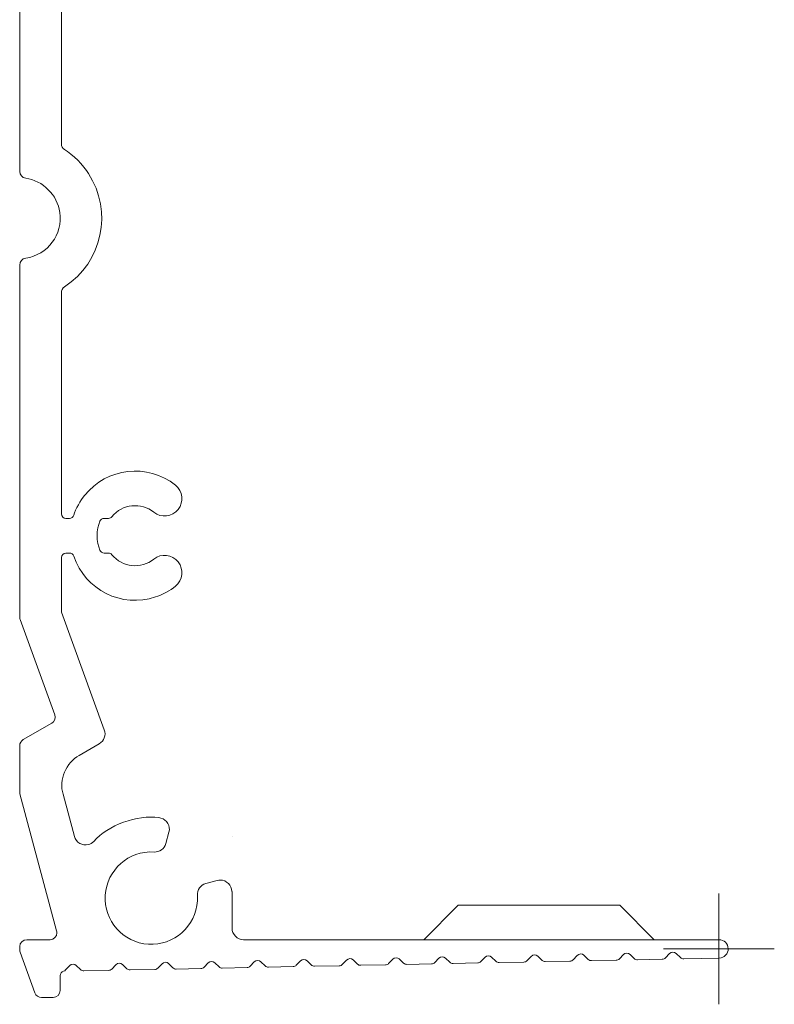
# Model space of a CAD drawing. Header units: inches. Extents: x 0 to 210, y 119 to 193.
# Tile 37 of 180: x 145.66 to 149.21, y 118.61 to 123.25. Entities that reach past the tile are written whole.
import ezdxf

# ---------------------------------------------------------------- set-up
doc = ezdxf.new("R2010")
doc.units = ezdxf.units.IN
doc.header["$MEASUREMENT"] = 0
doc.linetypes.add('AI-Linetype-3', pattern=[21.757648, 13.59853, -2.719706, 2.719706, -2.719706])
doc.linetypes.add('AI-Linetype-4', pattern=[21.757648, 13.59853, -2.719706, 2.719706, -2.719706])
doc.layers.add('Calque 1', color=7, linetype='Continuous')

# ---------------------------------------------------------------- blocks, each defined once
blk = doc.blocks.new('block 24')
at = {"layer": 'Calque 1', "color": 7, "lineweight": 9, "true_color": 0xffffff}
blk.add_lwpolyline([(145.8527, 122.6624), (145.8527, 127.2178)], dxfattribs=at)
blk = doc.blocks.new('block 25')
at = {"layer": 'Calque 1', "color": 7, "lineweight": 9, "true_color": 0xffffff}
blk.add_open_spline([(145.8527, 122.6624), (145.852, 122.6524), (145.8585, 122.64), (145.8675, 122.6351)], degree=3, dxfattribs=at)
blk = doc.blocks.new('block 26')
at = {"layer": 'Calque 1', "color": 7, "lineweight": 9, "true_color": 0xffffff}
blk.add_open_spline([(145.8675, 121.9878), (146.0463, 122.1039), (146.0969, 122.3433), (145.9805, 122.5221), (145.9585, 122.5597), (145.9051, 122.6131), (145.8675, 122.6351)], degree=3, knots=[0, 0, 0, 0, 1, 1, 1, 2, 2, 2, 2], dxfattribs=at)
blk = doc.blocks.new('block 27')
at = {"layer": 'Calque 1', "color": 7, "lineweight": 9, "true_color": 0xffffff}
blk.add_open_spline([(145.8675, 121.9878), (145.8585, 121.9826), (145.852, 121.9702), (145.8527, 121.9603)], degree=3, dxfattribs=at)
blk = doc.blocks.new('block 28')
at = {"layer": 'Calque 1', "color": 7, "lineweight": 9, "true_color": 0xffffff}
blk.add_lwpolyline([(145.8527, 120.9188), (145.8527, 121.9603)], dxfattribs=at)
blk = doc.blocks.new('block 29')
at = {"layer": 'Calque 1', "color": 7, "lineweight": 9, "true_color": 0xffffff}
blk.add_open_spline([(145.8527, 120.9188), (145.8527, 120.9067), (145.8623, 120.8971), (145.8744, 120.8971), (145.8744, 120.8971), (145.8744, 120.8971), (145.8744, 120.8971)], degree=3, knots=[0, 0, 0, 0, 1, 1, 1, 2, 2, 2, 2], dxfattribs=at)
blk = doc.blocks.new('block 30')
at = {"layer": 'Calque 1', "color": 7, "lineweight": 9, "true_color": 0xffffff}
blk.add_lwpolyline([(145.8913, 120.8971), (145.8744, 120.8971)], dxfattribs=at)
blk = doc.blocks.new('block 31')
at = {"layer": 'Calque 1', "color": 7, "lineweight": 9, "true_color": 0xffffff}
blk.add_open_spline([(145.8913, 120.8971), (145.8999, 120.8967), (145.9092, 120.9033), (145.9116, 120.9119)], degree=3, dxfattribs=at)
blk = doc.blocks.new('block 32')
at = {"layer": 'Calque 1', "color": 7, "lineweight": 9, "true_color": 0xffffff}
blk.add_open_spline([(146.3905, 121.0538), (146.2589, 121.1586), (146.0673, 121.1369), (145.9626, 121.0053), (145.9436, 120.9839), (145.9195, 120.9395), (145.9116, 120.9119)], degree=3, knots=[0, 0, 0, 0, 1, 1, 1, 2, 2, 2, 2], dxfattribs=at)
blk = doc.blocks.new('block 33')
at = {"layer": 'Calque 1', "color": 7, "lineweight": 9, "true_color": 0xffffff}
blk.add_open_spline([(146.2888, 120.926), (146.324, 120.8981), (146.3753, 120.904), (146.4036, 120.9391), (146.4315, 120.9743), (146.4256, 121.0256), (146.3905, 121.0538), (146.3905, 121.0538), (146.3905, 121.0538), (146.3905, 121.0538)], degree=3, knots=[0, 0, 0, 0, 1, 1, 1, 2, 2, 2, 3, 3, 3, 3], dxfattribs=at)
blk = doc.blocks.new('block 34')
at = {"layer": 'Calque 1', "color": 7, "lineweight": 9, "true_color": 0xffffff}
blk.add_open_spline([(146.2888, 120.926), (146.2286, 120.9743), (146.14, 120.965), (146.0911, 120.905)], degree=3, dxfattribs=at)
blk = doc.blocks.new('block 35')
at = {"layer": 'Calque 1', "color": 7, "lineweight": 9, "true_color": 0xffffff}
blk.add_open_spline([(146.0746, 120.8971), (146.0804, 120.8967), (146.088, 120.9005), (146.0911, 120.905)], degree=3, dxfattribs=at)
blk = doc.blocks.new('block 36')
at = {"layer": 'Calque 1', "color": 7, "lineweight": 9, "true_color": 0xffffff}
blk.add_lwpolyline([(146.0549, 120.8971), (146.0746, 120.8971)], dxfattribs=at)
blk = doc.blocks.new('block 37')
at = {"layer": 'Calque 1', "color": 7, "lineweight": 9, "true_color": 0xffffff}
blk.add_open_spline([(146.0549, 120.8971), (146.0463, 120.8974), (146.0373, 120.8916), (146.0346, 120.8837)], degree=3, dxfattribs=at)
blk = doc.blocks.new('block 38')
at = {"layer": 'Calque 1', "color": 7, "lineweight": 9, "true_color": 0xffffff}
blk.add_open_spline([(146.0346, 120.8837), (146.0167, 120.8465), (146.0167, 120.7848), (146.0346, 120.7476)], degree=3, dxfattribs=at)
blk = doc.blocks.new('block 39')
at = {"layer": 'Calque 1', "color": 7, "lineweight": 9, "true_color": 0xffffff}
blk.add_open_spline([(146.0346, 120.7476), (146.0373, 120.7397), (146.0463, 120.7335), (146.0549, 120.7338)], degree=3, dxfattribs=at)
blk = doc.blocks.new('block 40')
at = {"layer": 'Calque 1', "color": 7, "lineweight": 9, "true_color": 0xffffff}
blk.add_lwpolyline([(146.0746, 120.7338), (146.0549, 120.7338)], dxfattribs=at)
blk = doc.blocks.new('block 41')
at = {"layer": 'Calque 1', "color": 7, "lineweight": 9, "true_color": 0xffffff}
blk.add_open_spline([(146.0911, 120.7259), (146.088, 120.7307), (146.0804, 120.7341), (146.0746, 120.7338)], degree=3, dxfattribs=at)
blk = doc.blocks.new('block 42')
at = {"layer": 'Calque 1', "color": 7, "lineweight": 9, "true_color": 0xffffff}
blk.add_open_spline([(146.0911, 120.7259), (146.14, 120.6663), (146.2286, 120.6566), (146.2888, 120.7049)], degree=3, dxfattribs=at)
blk = doc.blocks.new('block 43')
at = {"layer": 'Calque 1', "color": 7, "lineweight": 9, "true_color": 0xffffff}
blk.add_open_spline([(146.3905, 120.5774), (146.4256, 120.6053), (146.4315, 120.6566), (146.4036, 120.6918), (146.3753, 120.7272), (146.324, 120.7331), (146.2888, 120.7049), (146.2888, 120.7049), (146.2888, 120.7049), (146.2888, 120.7049)], degree=3, knots=[0, 0, 0, 0, 1, 1, 1, 2, 2, 2, 3, 3, 3, 3], dxfattribs=at)
blk = doc.blocks.new('block 44')
at = {"layer": 'Calque 1', "color": 7, "lineweight": 9, "true_color": 0xffffff}
blk.add_open_spline([(145.9116, 120.719), (145.965, 120.5595), (146.1376, 120.4733), (146.2971, 120.5267), (146.3247, 120.5343), (146.3691, 120.5584), (146.3905, 120.5774)], degree=3, knots=[0, 0, 0, 0, 1, 1, 1, 2, 2, 2, 2], dxfattribs=at)
blk = doc.blocks.new('block 45')
at = {"layer": 'Calque 1', "color": 7, "lineweight": 9, "true_color": 0xffffff}
blk.add_open_spline([(145.9116, 120.719), (145.9092, 120.7276), (145.8999, 120.7341), (145.8913, 120.7338)], degree=3, dxfattribs=at)
blk = doc.blocks.new('block 46')
at = {"layer": 'Calque 1', "color": 7, "lineweight": 9, "true_color": 0xffffff}
blk.add_lwpolyline([(145.8744, 120.7338), (145.8913, 120.7338)], dxfattribs=at)
blk = doc.blocks.new('block 47')
at = {"layer": 'Calque 1', "color": 7, "lineweight": 9, "true_color": 0xffffff}
blk.add_open_spline([(145.8744, 120.7338), (145.8623, 120.7338), (145.8527, 120.7241), (145.8527, 120.7121), (145.8527, 120.7121), (145.8527, 120.7121), (145.8527, 120.7121)], degree=3, knots=[0, 0, 0, 0, 1, 1, 1, 2, 2, 2, 2], dxfattribs=at)
blk = doc.blocks.new('block 48')
at = {"layer": 'Calque 1', "color": 7, "lineweight": 9, "true_color": 0xffffff}
blk.add_lwpolyline([(145.8527, 120.462), (145.8527, 120.7121)], dxfattribs=at)
blk = doc.blocks.new('block 49')
at = {"layer": 'Calque 1', "color": 7, "lineweight": 9, "true_color": 0xffffff}
blk.add_open_spline([(145.8527, 120.462), (145.8523, 120.4599), (145.853, 120.4561), (145.8537, 120.4544)], degree=3, dxfattribs=at)
blk = doc.blocks.new('block 50')
at = {"layer": 'Calque 1', "color": 7, "lineweight": 9, "true_color": 0xffffff}
blk.add_lwpolyline([(146.0553, 119.9008), (145.8537, 120.4544)], dxfattribs=at)
blk = doc.blocks.new('block 51')
at = {"layer": 'Calque 1', "color": 7, "lineweight": 9, "true_color": 0xffffff}
blk.add_open_spline([(146.0315, 119.835), (146.0542, 119.8474), (146.0646, 119.8767), (146.0553, 119.9008)], degree=3, dxfattribs=at)
blk = doc.blocks.new('block 52')
at = {"layer": 'Calque 1', "color": 7, "lineweight": 9, "true_color": 0xffffff}
blk.add_lwpolyline([(145.9368, 119.7802), (146.0315, 119.835)], dxfattribs=at)
blk = doc.blocks.new('block 53')
at = {"layer": 'Calque 1', "color": 7, "lineweight": 9, "true_color": 0xffffff}
blk.add_open_spline([(145.9368, 119.7802), (145.8744, 119.7464), (145.8403, 119.6651), (145.861, 119.5969)], degree=3, dxfattribs=at)
blk = doc.blocks.new('block 54')
at = {"layer": 'Calque 1', "color": 7, "lineweight": 9, "true_color": 0xffffff}
blk.add_lwpolyline([(145.914, 119.3985), (145.861, 119.5969)], dxfattribs=at)
blk = doc.blocks.new('block 55')
at = {"layer": 'Calque 1', "color": 7, "lineweight": 9, "true_color": 0xffffff}
blk.add_open_spline([(145.914, 119.3985), (145.9219, 119.3695), (145.9516, 119.3523), (145.9805, 119.3602), (145.9884, 119.3616), (146.0001, 119.3685), (146.0053, 119.3744)], degree=3, knots=[0, 0, 0, 0, 1, 1, 1, 2, 2, 2, 2], dxfattribs=at)
blk = doc.blocks.new('block 56')
at = {"layer": 'Calque 1', "color": 7, "lineweight": 9, "true_color": 0xffffff}
blk.add_open_spline([(146.3126, 119.4867), (146.2113, 119.5022), (146.0728, 119.4515), (146.0053, 119.3744)], degree=3, dxfattribs=at)
blk = doc.blocks.new('block 57')
at = {"layer": 'Calque 1', "color": 7, "lineweight": 9, "true_color": 0xffffff}
blk.add_open_spline([(146.3602, 119.4185), (146.3681, 119.4474), (146.3509, 119.4774), (146.3216, 119.4849), (146.3195, 119.4856), (146.315, 119.4863), (146.3126, 119.4867)], degree=3, knots=[0, 0, 0, 0, 1, 1, 1, 2, 2, 2, 2], dxfattribs=at)
blk = doc.blocks.new('block 58')
at = {"layer": 'Calque 1', "color": 7, "lineweight": 9, "true_color": 0xffffff}
blk.add_lwpolyline([(146.3457, 119.3651), (146.3602, 119.4185)], dxfattribs=at)
blk = doc.blocks.new('block 59')
at = {"layer": 'Calque 1', "color": 7, "lineweight": 9, "true_color": 0xffffff}
blk.add_open_spline([(146.2899, 119.3248), (146.315, 119.3227), (146.3398, 119.3406), (146.3457, 119.3651)], degree=3, dxfattribs=at)
blk = doc.blocks.new('block 60')
at = {"layer": 'Calque 1', "color": 7, "lineweight": 9, "true_color": 0xffffff}
blk.add_open_spline([(146.2899, 119.3248), (146.17, 119.332), (146.067, 119.2407), (146.0597, 119.1208), (146.0525, 119.0009), (146.1438, 118.8976), (146.2637, 118.8903), (146.3836, 118.8831), (146.4869, 118.9744), (146.4942, 119.0943), (146.4945, 119.1012), (146.4945, 119.1139), (146.4942, 119.1208)], degree=3, knots=[0, 0, 0, 0, 1, 1, 1, 2, 2, 2, 3, 3, 3, 4, 4, 4, 4], dxfattribs=at)
blk = doc.blocks.new('block 61')
at = {"layer": 'Calque 1', "color": 7, "lineweight": 9, "true_color": 0xffffff}
blk.add_open_spline([(146.5341, 119.1766), (146.5097, 119.1708), (146.4918, 119.1456), (146.4942, 119.1208)], degree=3, dxfattribs=at)
blk = doc.blocks.new('block 62')
at = {"layer": 'Calque 1', "color": 7, "lineweight": 9, "true_color": 0xffffff}
blk.add_lwpolyline([(146.5875, 119.1907), (146.5341, 119.1766)], dxfattribs=at)
blk = doc.blocks.new('block 63')
at = {"layer": 'Calque 1', "color": 7, "lineweight": 9, "true_color": 0xffffff}
blk.add_open_spline([(146.6561, 119.1384), (146.6561, 119.1683), (146.6316, 119.1928), (146.6017, 119.1928), (146.5979, 119.1928), (146.5913, 119.1921), (146.5875, 119.1907)], degree=3, knots=[0, 0, 0, 0, 1, 1, 1, 2, 2, 2, 2], dxfattribs=at)
blk = doc.blocks.new('block 64')
at = {"layer": 'Calque 1', "color": 7, "lineweight": 9, "true_color": 0xffffff}
blk.add_lwpolyline([(146.6575, 119.1384), (146.6561, 119.1384)], dxfattribs=at)
blk = doc.blocks.new('block 65')
at = {"layer": 'Calque 1', "color": 7, "lineweight": 9, "true_color": 0xffffff}
blk.add_lwpolyline([(146.6575, 118.9661), (146.6575, 119.1384)], dxfattribs=at)
blk = doc.blocks.new('block 66')
at = {"layer": 'Calque 1', "color": 7, "lineweight": 9, "true_color": 0xffffff}
blk.add_open_spline([(146.6575, 118.9661), (146.6575, 118.9361), (146.6819, 118.9117), (146.7119, 118.9117), (146.7119, 118.9117), (146.7119, 118.9117), (146.7119, 118.9117)], degree=3, knots=[0, 0, 0, 0, 1, 1, 1, 2, 2, 2, 2], dxfattribs=at)
blk = doc.blocks.new('block 67')
at = {"layer": 'Calque 1', "color": 7, "lineweight": 9, "true_color": 0xffffff}
blk.add_lwpolyline([(148.9529, 118.9117), (146.7119, 118.9117)], dxfattribs=at)
blk = doc.blocks.new('block 68')
at = {"layer": 'Calque 1', "color": 7, "lineweight": 9, "true_color": 0xffffff}
blk.add_open_spline([(148.954, 118.8249), (148.9781, 118.8252), (148.997, 118.8452), (148.9967, 118.869), (148.996, 118.8927), (148.9767, 118.9117), (148.9529, 118.9117)], degree=3, knots=[0, 0, 0, 0, 1, 1, 1, 2, 2, 2, 2], dxfattribs=at)
blk = doc.blocks.new('block 69')
at = {"layer": 'Calque 1', "color": 7, "lineweight": 9, "true_color": 0xffffff}
blk.add_lwpolyline([(148.7869, 118.8214), (148.954, 118.8249)], dxfattribs=at)
blk = doc.blocks.new('block 70')
at = {"layer": 'Calque 1', "color": 7, "lineweight": 9, "true_color": 0xffffff}
blk.add_open_spline([(148.7714, 118.8273), (148.7748, 118.8238), (148.7821, 118.8211), (148.7869, 118.8214)], degree=3, dxfattribs=at)
blk = doc.blocks.new('block 71')
at = {"layer": 'Calque 1', "color": 7, "lineweight": 9, "true_color": 0xffffff}
blk.add_lwpolyline([(148.7514, 118.8469), (148.7714, 118.8273)], dxfattribs=at)
blk = doc.blocks.new('block 72')
at = {"layer": 'Calque 1', "color": 7, "lineweight": 9, "true_color": 0xffffff}
blk.add_open_spline([(148.7514, 118.8469), (148.7424, 118.8552), (148.7287, 118.8548), (148.7204, 118.8462), (148.7204, 118.8462), (148.7204, 118.8462), (148.7204, 118.8462)], degree=3, knots=[0, 0, 0, 0, 1, 1, 1, 2, 2, 2, 2], dxfattribs=at)
blk = doc.blocks.new('block 73')
at = {"layer": 'Calque 1', "color": 7, "lineweight": 9, "true_color": 0xffffff}
blk.add_lwpolyline([(148.7011, 118.8259), (148.7204, 118.8462)], dxfattribs=at)
blk = doc.blocks.new('block 74')
at = {"layer": 'Calque 1', "color": 7, "lineweight": 9, "true_color": 0xffffff}
blk.add_open_spline([(148.6856, 118.8194), (148.6908, 118.819), (148.6977, 118.8221), (148.7011, 118.8259)], degree=3, dxfattribs=at)
blk = doc.blocks.new('block 75')
at = {"layer": 'Calque 1', "color": 7, "lineweight": 9, "true_color": 0xffffff}
blk.add_lwpolyline([(148.5695, 118.8169), (148.6856, 118.8194)], dxfattribs=at)
blk = doc.blocks.new('block 76')
at = {"layer": 'Calque 1', "color": 7, "lineweight": 9, "true_color": 0xffffff}
blk.add_open_spline([(148.554, 118.8231), (148.5574, 118.8194), (148.5643, 118.8166), (148.5695, 118.8169)], degree=3, dxfattribs=at)
blk = doc.blocks.new('block 77')
at = {"layer": 'Calque 1', "color": 7, "lineweight": 9, "true_color": 0xffffff}
blk.add_lwpolyline([(148.5337, 118.8424), (148.554, 118.8231)], dxfattribs=at)
blk = doc.blocks.new('block 78')
at = {"layer": 'Calque 1', "color": 7, "lineweight": 9, "true_color": 0xffffff}
blk.add_open_spline([(148.5337, 118.8424), (148.5251, 118.851), (148.5113, 118.8507), (148.503, 118.8421), (148.503, 118.8421), (148.503, 118.8421), (148.503, 118.8421)], degree=3, knots=[0, 0, 0, 0, 1, 1, 1, 2, 2, 2, 2], dxfattribs=at)
blk = doc.blocks.new('block 79')
at = {"layer": 'Calque 1', "color": 7, "lineweight": 9, "true_color": 0xffffff}
blk.add_lwpolyline([(148.4834, 118.8218), (148.503, 118.8421)], dxfattribs=at)
blk = doc.blocks.new('block 80')
at = {"layer": 'Calque 1', "color": 7, "lineweight": 9, "true_color": 0xffffff}
blk.add_open_spline([(148.4682, 118.8149), (148.4734, 118.8149), (148.4803, 118.8176), (148.4834, 118.8218)], degree=3, dxfattribs=at)
blk = doc.blocks.new('block 81')
at = {"layer": 'Calque 1', "color": 7, "lineweight": 9, "true_color": 0xffffff}
blk.add_lwpolyline([(148.3521, 118.8128), (148.4682, 118.8149)], dxfattribs=at)
blk = doc.blocks.new('block 82')
at = {"layer": 'Calque 1', "color": 7, "lineweight": 9, "true_color": 0xffffff}
blk.add_open_spline([(148.3366, 118.8187), (148.3401, 118.8149), (148.3469, 118.8121), (148.3521, 118.8128)], degree=3, dxfattribs=at)
blk = doc.blocks.new('block 83')
at = {"layer": 'Calque 1', "color": 7, "lineweight": 9, "true_color": 0xffffff}
blk.add_lwpolyline([(148.3163, 118.8383), (148.3366, 118.8187)], dxfattribs=at)
blk = doc.blocks.new('block 84')
at = {"layer": 'Calque 1', "color": 7, "lineweight": 9, "true_color": 0xffffff}
blk.add_open_spline([(148.3163, 118.8383), (148.3077, 118.8466), (148.2939, 118.8462), (148.2853, 118.8376), (148.2853, 118.8376), (148.2853, 118.8376), (148.2853, 118.8376)], degree=3, knots=[0, 0, 0, 0, 1, 1, 1, 2, 2, 2, 2], dxfattribs=at)
blk = doc.blocks.new('block 85')
at = {"layer": 'Calque 1', "color": 7, "lineweight": 9, "true_color": 0xffffff}
blk.add_lwpolyline([(148.266, 118.8173), (148.2853, 118.8376)], dxfattribs=at)
blk = doc.blocks.new('block 86')
at = {"layer": 'Calque 1', "color": 7, "lineweight": 9, "true_color": 0xffffff}
blk.add_open_spline([(148.2508, 118.8107), (148.2556, 118.8104), (148.2625, 118.8135), (148.266, 118.8173)], degree=3, dxfattribs=at)
blk = doc.blocks.new('block 87')
at = {"layer": 'Calque 1', "color": 7, "lineweight": 9, "true_color": 0xffffff}
blk.add_lwpolyline([(148.1344, 118.8083), (148.2508, 118.8107)], dxfattribs=at)
blk = doc.blocks.new('block 88')
at = {"layer": 'Calque 1', "color": 7, "lineweight": 9, "true_color": 0xffffff}
blk.add_open_spline([(148.1189, 118.8142), (148.1223, 118.8107), (148.1296, 118.808), (148.1344, 118.8083)], degree=3, dxfattribs=at)
blk = doc.blocks.new('block 89')
at = {"layer": 'Calque 1', "color": 7, "lineweight": 9, "true_color": 0xffffff}
blk.add_lwpolyline([(148.0986, 118.8338), (148.1189, 118.8142)], dxfattribs=at)
blk = doc.blocks.new('block 90')
at = {"layer": 'Calque 1', "color": 7, "lineweight": 9, "true_color": 0xffffff}
blk.add_open_spline([(148.0986, 118.8338), (148.0899, 118.8421), (148.0762, 118.8417), (148.0679, 118.8331), (148.0679, 118.8331), (148.0679, 118.8331), (148.0679, 118.8331)], degree=3, knots=[0, 0, 0, 0, 1, 1, 1, 2, 2, 2, 2], dxfattribs=at)
blk = doc.blocks.new('block 91')
at = {"layer": 'Calque 1', "color": 7, "lineweight": 9, "true_color": 0xffffff}
blk.add_lwpolyline([(148.0483, 118.8128), (148.0679, 118.8331)], dxfattribs=at)
blk = doc.blocks.new('block 92')
at = {"layer": 'Calque 1', "color": 7, "lineweight": 9, "true_color": 0xffffff}
blk.add_open_spline([(148.0331, 118.8063), (148.0383, 118.8059), (148.0452, 118.809), (148.0483, 118.8128)], degree=3, dxfattribs=at)
blk = doc.blocks.new('block 93')
at = {"layer": 'Calque 1', "color": 7, "lineweight": 9, "true_color": 0xffffff}
blk.add_lwpolyline([(147.917, 118.8039), (148.0331, 118.8063)], dxfattribs=at)
blk = doc.blocks.new('block 94')
at = {"layer": 'Calque 1', "color": 7, "lineweight": 9, "true_color": 0xffffff}
blk.add_open_spline([(147.9015, 118.8101), (147.9049, 118.8063), (147.9118, 118.8035), (147.917, 118.8039)], degree=3, dxfattribs=at)
blk = doc.blocks.new('block 95')
at = {"layer": 'Calque 1', "color": 7, "lineweight": 9, "true_color": 0xffffff}
blk.add_lwpolyline([(147.8812, 118.8293), (147.9015, 118.8101)], dxfattribs=at)
blk = doc.blocks.new('block 96')
at = {"layer": 'Calque 1', "color": 7, "lineweight": 9, "true_color": 0xffffff}
blk.add_open_spline([(147.8812, 118.8293), (147.8726, 118.8376), (147.8588, 118.8376), (147.8505, 118.829), (147.8505, 118.829), (147.8505, 118.829), (147.8505, 118.829)], degree=3, knots=[0, 0, 0, 0, 1, 1, 1, 2, 2, 2, 2], dxfattribs=at)
blk = doc.blocks.new('block 97')
at = {"layer": 'Calque 1', "color": 7, "lineweight": 9, "true_color": 0xffffff}
blk.add_lwpolyline([(147.8309, 118.8087), (147.8505, 118.829)], dxfattribs=at)
blk = doc.blocks.new('block 98')
at = {"layer": 'Calque 1', "color": 7, "lineweight": 9, "true_color": 0xffffff}
blk.add_open_spline([(147.8157, 118.8018), (147.8205, 118.8018), (147.8274, 118.8045), (147.8309, 118.8087)], degree=3, dxfattribs=at)
blk = doc.blocks.new('block 99')
at = {"layer": 'Calque 1', "color": 7, "lineweight": 9, "true_color": 0xffffff}
blk.add_lwpolyline([(147.6993, 118.7997), (147.8157, 118.8018)], dxfattribs=at)
blk = doc.blocks.new('block 100')
at = {"layer": 'Calque 1', "color": 7, "lineweight": 9, "true_color": 0xffffff}
blk.add_open_spline([(147.6838, 118.8056), (147.6872, 118.8018), (147.6944, 118.799), (147.6993, 118.7997)], degree=3, dxfattribs=at)
blk = doc.blocks.new('block 101')
at = {"layer": 'Calque 1', "color": 7, "lineweight": 9, "true_color": 0xffffff}
blk.add_lwpolyline([(147.6634, 118.8252), (147.6838, 118.8056)], dxfattribs=at)
blk = doc.blocks.new('block 102')
at = {"layer": 'Calque 1', "color": 7, "lineweight": 9, "true_color": 0xffffff}
blk.add_open_spline([(147.6634, 118.8252), (147.6548, 118.8335), (147.641, 118.8331), (147.6328, 118.8245), (147.6328, 118.8245), (147.6328, 118.8245), (147.6328, 118.8245)], degree=3, knots=[0, 0, 0, 0, 1, 1, 1, 2, 2, 2, 2], dxfattribs=at)
blk = doc.blocks.new('block 103')
at = {"layer": 'Calque 1', "color": 7, "lineweight": 9, "true_color": 0xffffff}
blk.add_lwpolyline([(147.6135, 118.8042), (147.6328, 118.8245)], dxfattribs=at)
blk = doc.blocks.new('block 104')
at = {"layer": 'Calque 1', "color": 7, "lineweight": 9, "true_color": 0xffffff}
blk.add_open_spline([(147.598, 118.7977), (147.6031, 118.7973), (147.61, 118.8004), (147.6135, 118.8042)], degree=3, dxfattribs=at)
blk = doc.blocks.new('block 105')
at = {"layer": 'Calque 1', "color": 7, "lineweight": 9, "true_color": 0xffffff}
blk.add_lwpolyline([(147.4819, 118.7952), (147.598, 118.7977)], dxfattribs=at)
blk = doc.blocks.new('block 106')
at = {"layer": 'Calque 1', "color": 7, "lineweight": 9, "true_color": 0xffffff}
blk.add_open_spline([(147.4664, 118.8011), (147.4698, 118.7977), (147.4767, 118.7949), (147.4819, 118.7952)], degree=3, dxfattribs=at)
blk = doc.blocks.new('block 107')
at = {"layer": 'Calque 1', "color": 7, "lineweight": 9, "true_color": 0xffffff}
blk.add_lwpolyline([(147.446, 118.8207), (147.4664, 118.8011)], dxfattribs=at)
blk = doc.blocks.new('block 108')
at = {"layer": 'Calque 1', "color": 7, "lineweight": 9, "true_color": 0xffffff}
blk.add_open_spline([(147.446, 118.8207), (147.4374, 118.829), (147.4237, 118.8287), (147.4154, 118.82), (147.4154, 118.82), (147.4154, 118.82), (147.4154, 118.82)], degree=3, knots=[0, 0, 0, 0, 1, 1, 1, 2, 2, 2, 2], dxfattribs=at)
blk = doc.blocks.new('block 109')
at = {"layer": 'Calque 1', "color": 7, "lineweight": 9, "true_color": 0xffffff}
blk.add_lwpolyline([(147.3958, 118.7997), (147.4154, 118.82)], dxfattribs=at)
blk = doc.blocks.new('block 110')
at = {"layer": 'Calque 1', "color": 7, "lineweight": 9, "true_color": 0xffffff}
blk.add_open_spline([(147.3806, 118.7932), (147.3854, 118.7928), (147.3927, 118.7959), (147.3958, 118.7997)], degree=3, dxfattribs=at)
blk = doc.blocks.new('block 111')
at = {"layer": 'Calque 1', "color": 7, "lineweight": 9, "true_color": 0xffffff}
blk.add_lwpolyline([(147.2641, 118.7908), (147.3806, 118.7932)], dxfattribs=at)
blk = doc.blocks.new('block 112')
at = {"layer": 'Calque 1', "color": 7, "lineweight": 9, "true_color": 0xffffff}
blk.add_open_spline([(147.2486, 118.797), (147.2521, 118.7932), (147.2593, 118.7904), (147.2641, 118.7908)], degree=3, dxfattribs=at)
blk = doc.blocks.new('block 113')
at = {"layer": 'Calque 1', "color": 7, "lineweight": 9, "true_color": 0xffffff}
blk.add_lwpolyline([(147.2287, 118.8163), (147.2486, 118.797)], dxfattribs=at)
blk = doc.blocks.new('block 114')
at = {"layer": 'Calque 1', "color": 7, "lineweight": 9, "true_color": 0xffffff}
blk.add_open_spline([(147.2287, 118.8163), (147.2197, 118.8245), (147.2059, 118.8245), (147.1977, 118.8156), (147.1977, 118.8156), (147.1977, 118.8156), (147.1977, 118.8156)], degree=3, knots=[0, 0, 0, 0, 1, 1, 1, 2, 2, 2, 2], dxfattribs=at)
blk = doc.blocks.new('block 115')
at = {"layer": 'Calque 1', "color": 7, "lineweight": 9, "true_color": 0xffffff}
blk.add_lwpolyline([(147.1784, 118.7956), (147.1977, 118.8156)], dxfattribs=at)
blk = doc.blocks.new('block 116')
at = {"layer": 'Calque 1', "color": 7, "lineweight": 9, "true_color": 0xffffff}
blk.add_open_spline([(147.1629, 118.7887), (147.168, 118.7887), (147.1749, 118.7914), (147.1784, 118.7956)], degree=3, dxfattribs=at)
blk = doc.blocks.new('block 117')
at = {"layer": 'Calque 1', "color": 7, "lineweight": 9, "true_color": 0xffffff}
blk.add_lwpolyline([(147.0468, 118.7863), (147.1629, 118.7887)], dxfattribs=at)
blk = doc.blocks.new('block 118')
at = {"layer": 'Calque 1', "color": 7, "lineweight": 9, "true_color": 0xffffff}
blk.add_open_spline([(147.0313, 118.7925), (147.0347, 118.7887), (147.0416, 118.7859), (147.0468, 118.7863)], degree=3, dxfattribs=at)
blk = doc.blocks.new('block 119')
at = {"layer": 'Calque 1', "color": 7, "lineweight": 9, "true_color": 0xffffff}
blk.add_lwpolyline([(147.0109, 118.8121), (147.0313, 118.7925)], dxfattribs=at)
blk = doc.blocks.new('block 120')
at = {"layer": 'Calque 1', "color": 7, "lineweight": 9, "true_color": 0xffffff}
blk.add_open_spline([(147.0109, 118.8121), (147.0023, 118.8204), (146.9885, 118.82), (146.9803, 118.8114), (146.9803, 118.8114), (146.9803, 118.8114), (146.9803, 118.8114)], degree=3, knots=[0, 0, 0, 0, 1, 1, 1, 2, 2, 2, 2], dxfattribs=at)
blk = doc.blocks.new('block 121')
at = {"layer": 'Calque 1', "color": 7, "lineweight": 9, "true_color": 0xffffff}
blk.add_lwpolyline([(146.9606, 118.7911), (146.9803, 118.8114)], dxfattribs=at)
blk = doc.blocks.new('block 122')
at = {"layer": 'Calque 1', "color": 7, "lineweight": 9, "true_color": 0xffffff}
blk.add_open_spline([(146.9455, 118.7846), (146.9506, 118.7842), (146.9575, 118.7873), (146.9606, 118.7911)], degree=3, dxfattribs=at)
blk = doc.blocks.new('block 123')
at = {"layer": 'Calque 1', "color": 7, "lineweight": 9, "true_color": 0xffffff}
blk.add_lwpolyline([(146.8294, 118.7821), (146.9455, 118.7846)], dxfattribs=at)
blk = doc.blocks.new('block 124')
at = {"layer": 'Calque 1', "color": 7, "lineweight": 9, "true_color": 0xffffff}
blk.add_open_spline([(146.8139, 118.788), (146.8173, 118.7846), (146.8242, 118.7818), (146.8294, 118.7821)], degree=3, dxfattribs=at)
blk = doc.blocks.new('block 125')
at = {"layer": 'Calque 1', "color": 7, "lineweight": 9, "true_color": 0xffffff}
blk.add_lwpolyline([(146.7935, 118.8076), (146.8139, 118.788)], dxfattribs=at)
blk = doc.blocks.new('block 126')
at = {"layer": 'Calque 1', "color": 7, "lineweight": 9, "true_color": 0xffffff}
blk.add_open_spline([(146.7935, 118.8076), (146.7849, 118.8159), (146.7712, 118.8156), (146.7625, 118.807), (146.7625, 118.807), (146.7625, 118.807), (146.7625, 118.807)], degree=3, knots=[0, 0, 0, 0, 1, 1, 1, 2, 2, 2, 2], dxfattribs=at)
blk = doc.blocks.new('block 127')
at = {"layer": 'Calque 1', "color": 7, "lineweight": 9, "true_color": 0xffffff}
blk.add_lwpolyline([(146.7432, 118.7866), (146.7625, 118.807)], dxfattribs=at)
blk = doc.blocks.new('block 128')
at = {"layer": 'Calque 1', "color": 7, "lineweight": 9, "true_color": 0xffffff}
blk.add_open_spline([(146.7281, 118.7801), (146.7329, 118.7797), (146.7398, 118.7828), (146.7432, 118.7866)], degree=3, dxfattribs=at)
blk = doc.blocks.new('block 129')
at = {"layer": 'Calque 1', "color": 7, "lineweight": 9, "true_color": 0xffffff}
blk.add_lwpolyline([(146.6116, 118.7777), (146.7281, 118.7801)], dxfattribs=at)
blk = doc.blocks.new('block 130')
at = {"layer": 'Calque 1', "color": 7, "lineweight": 9, "true_color": 0xffffff}
blk.add_open_spline([(146.5961, 118.7839), (146.5996, 118.7801), (146.6068, 118.7773), (146.6116, 118.7777)], degree=3, dxfattribs=at)
blk = doc.blocks.new('block 131')
at = {"layer": 'Calque 1', "color": 7, "lineweight": 9, "true_color": 0xffffff}
blk.add_lwpolyline([(146.5758, 118.8032), (146.5961, 118.7839)], dxfattribs=at)
blk = doc.blocks.new('block 132')
at = {"layer": 'Calque 1', "color": 7, "lineweight": 9, "true_color": 0xffffff}
blk.add_open_spline([(146.5758, 118.8032), (146.5672, 118.8114), (146.5534, 118.8114), (146.5452, 118.8025), (146.5452, 118.8025), (146.5452, 118.8025), (146.5452, 118.8025)], degree=3, knots=[0, 0, 0, 0, 1, 1, 1, 2, 2, 2, 2], dxfattribs=at)
blk = doc.blocks.new('block 133')
at = {"layer": 'Calque 1', "color": 7, "lineweight": 9, "true_color": 0xffffff}
blk.add_lwpolyline([(146.5255, 118.7825), (146.5452, 118.8025)], dxfattribs=at)
blk = doc.blocks.new('block 134')
at = {"layer": 'Calque 1', "color": 7, "lineweight": 9, "true_color": 0xffffff}
blk.add_open_spline([(146.5104, 118.7756), (146.5155, 118.7756), (146.5224, 118.7784), (146.5255, 118.7825)], degree=3, dxfattribs=at)
blk = doc.blocks.new('block 135')
at = {"layer": 'Calque 1', "color": 7, "lineweight": 9, "true_color": 0xffffff}
blk.add_lwpolyline([(146.3943, 118.7732), (146.5104, 118.7756)], dxfattribs=at)
blk = doc.blocks.new('block 136')
at = {"layer": 'Calque 1', "color": 7, "lineweight": 9, "true_color": 0xffffff}
blk.add_open_spline([(146.3788, 118.7794), (146.3822, 118.7756), (146.3891, 118.7728), (146.3943, 118.7732)], degree=3, dxfattribs=at)
blk = doc.blocks.new('block 137')
at = {"layer": 'Calque 1', "color": 7, "lineweight": 9, "true_color": 0xffffff}
blk.add_lwpolyline([(146.3584, 118.799), (146.3788, 118.7794)], dxfattribs=at)
blk = doc.blocks.new('block 138')
at = {"layer": 'Calque 1', "color": 7, "lineweight": 9, "true_color": 0xffffff}
blk.add_open_spline([(146.3584, 118.799), (146.3498, 118.8073), (146.336, 118.807), (146.3278, 118.7983), (146.3278, 118.7983), (146.3278, 118.7983), (146.3278, 118.7983)], degree=3, knots=[0, 0, 0, 0, 1, 1, 1, 2, 2, 2, 2], dxfattribs=at)
blk = doc.blocks.new('block 139')
at = {"layer": 'Calque 1', "color": 7, "lineweight": 9, "true_color": 0xffffff}
blk.add_lwpolyline([(146.3081, 118.778), (146.3278, 118.7983)], dxfattribs=at)
blk = doc.blocks.new('block 140')
at = {"layer": 'Calque 1', "color": 7, "lineweight": 9, "true_color": 0xffffff}
blk.add_open_spline([(146.293, 118.7715), (146.2978, 118.7711), (146.3047, 118.7742), (146.3081, 118.778)], degree=3, dxfattribs=at)
blk = doc.blocks.new('block 141')
at = {"layer": 'Calque 1', "color": 7, "lineweight": 9, "true_color": 0xffffff}
blk.add_lwpolyline([(146.1765, 118.7691), (146.293, 118.7715)], dxfattribs=at)
blk = doc.blocks.new('block 142')
at = {"layer": 'Calque 1', "color": 7, "lineweight": 9, "true_color": 0xffffff}
blk.add_open_spline([(146.161, 118.7749), (146.1645, 118.7715), (146.1717, 118.7687), (146.1765, 118.7691)], degree=3, dxfattribs=at)
blk = doc.blocks.new('block 143')
at = {"layer": 'Calque 1', "color": 7, "lineweight": 9, "true_color": 0xffffff}
blk.add_lwpolyline([(146.1407, 118.7945), (146.161, 118.7749)], dxfattribs=at)
blk = doc.blocks.new('block 144')
at = {"layer": 'Calque 1', "color": 7, "lineweight": 9, "true_color": 0xffffff}
blk.add_open_spline([(146.1407, 118.7945), (146.1321, 118.8028), (146.1183, 118.8025), (146.11, 118.7939), (146.11, 118.7939), (146.11, 118.7939), (146.11, 118.7939)], degree=3, knots=[0, 0, 0, 0, 1, 1, 1, 2, 2, 2, 2], dxfattribs=at)
blk = doc.blocks.new('block 145')
at = {"layer": 'Calque 1', "color": 7, "lineweight": 9, "true_color": 0xffffff}
blk.add_lwpolyline([(146.0907, 118.7735), (146.11, 118.7939)], dxfattribs=at)
blk = doc.blocks.new('block 146')
at = {"layer": 'Calque 1', "color": 7, "lineweight": 9, "true_color": 0xffffff}
blk.add_open_spline([(146.0752, 118.767), (146.0804, 118.7666), (146.0873, 118.7697), (146.0907, 118.7735)], degree=3, dxfattribs=at)
blk = doc.blocks.new('block 147')
at = {"layer": 'Calque 1', "color": 7, "lineweight": 9, "true_color": 0xffffff}
blk.add_lwpolyline([(145.9591, 118.7646), (146.0752, 118.767)], dxfattribs=at)
blk = doc.blocks.new('block 148')
at = {"layer": 'Calque 1', "color": 7, "lineweight": 9, "true_color": 0xffffff}
blk.add_open_spline([(145.9436, 118.7708), (145.9471, 118.767), (145.954, 118.7642), (145.9591, 118.7646)], degree=3, dxfattribs=at)
blk = doc.blocks.new('block 149')
at = {"layer": 'Calque 1', "color": 7, "lineweight": 9, "true_color": 0xffffff}
blk.add_lwpolyline([(145.9233, 118.7901), (145.9436, 118.7708)], dxfattribs=at)
blk = doc.blocks.new('block 150')
at = {"layer": 'Calque 1', "color": 7, "lineweight": 9, "true_color": 0xffffff}
blk.add_open_spline([(145.9233, 118.7901), (145.9147, 118.7983), (145.9009, 118.7983), (145.8927, 118.7894), (145.8927, 118.7894), (145.8927, 118.7894), (145.8927, 118.7894)], degree=3, knots=[0, 0, 0, 0, 1, 1, 1, 2, 2, 2, 2], dxfattribs=at)
blk = doc.blocks.new('block 151')
at = {"layer": 'Calque 1', "color": 7, "lineweight": 9, "true_color": 0xffffff}
blk.add_lwpolyline([(145.873, 118.7694), (145.8927, 118.7894)], dxfattribs=at)
blk = doc.blocks.new('block 152')
at = {"layer": 'Calque 1', "color": 7, "lineweight": 9, "true_color": 0xffffff}
blk.add_open_spline([(145.863, 118.7632), (145.8665, 118.7639), (145.871, 118.7666), (145.873, 118.7694)], degree=3, dxfattribs=at)
blk = doc.blocks.new('block 153')
at = {"layer": 'Calque 1', "color": 7, "lineweight": 9, "true_color": 0xffffff}
blk.add_open_spline([(145.863, 118.7632), (145.8541, 118.7611), (145.8468, 118.7518), (145.8472, 118.7425)], degree=3, dxfattribs=at)
blk = doc.blocks.new('block 154')
at = {"layer": 'Calque 1', "color": 7, "lineweight": 9, "true_color": 0xffffff}
blk.add_lwpolyline([(145.8472, 118.6722), (145.8472, 118.7425)], dxfattribs=at)
blk = doc.blocks.new('block 155')
at = {"layer": 'Calque 1', "color": 7, "lineweight": 9, "true_color": 0xffffff}
blk.add_open_spline([(145.8145, 118.6399), (145.8324, 118.6399), (145.8472, 118.6543), (145.8472, 118.6722), (145.8472, 118.6722), (145.8472, 118.6722), (145.8472, 118.6722)], degree=3, knots=[0, 0, 0, 0, 1, 1, 1, 2, 2, 2, 2], dxfattribs=at)
blk = doc.blocks.new('block 156')
at = {"layer": 'Calque 1', "color": 7, "lineweight": 9, "true_color": 0xffffff}
blk.add_lwpolyline([(145.7586, 118.6399), (145.8145, 118.6399)], dxfattribs=at)
blk = doc.blocks.new('block 157')
at = {"layer": 'Calque 1', "color": 7, "lineweight": 9, "true_color": 0xffffff}
blk.add_open_spline([(145.728, 118.6612), (145.7321, 118.6488), (145.7459, 118.6392), (145.7586, 118.6399)], degree=3, dxfattribs=at)
blk = doc.blocks.new('block 158')
at = {"layer": 'Calque 1', "color": 7, "lineweight": 9, "true_color": 0xffffff}
blk.add_lwpolyline([(145.6587, 118.8521), (145.728, 118.6612)], dxfattribs=at)
blk = doc.blocks.new('block 159')
at = {"layer": 'Calque 1', "color": 7, "lineweight": 9, "true_color": 0xffffff}
blk.add_open_spline([(145.6567, 118.8631), (145.6567, 118.86), (145.6577, 118.8548), (145.6587, 118.8521)], degree=3, dxfattribs=at)
blk = doc.blocks.new('block 160')
at = {"layer": 'Calque 1', "color": 7, "lineweight": 9, "true_color": 0xffffff}
blk.add_lwpolyline([(145.6567, 118.879), (145.6567, 118.8631)], dxfattribs=at)
blk = doc.blocks.new('block 161')
at = {"layer": 'Calque 1', "color": 7, "lineweight": 9, "true_color": 0xffffff}
blk.add_open_spline([(145.6894, 118.9117), (145.6715, 118.9117), (145.6567, 118.8972), (145.6567, 118.879), (145.6567, 118.879), (145.6567, 118.879), (145.6567, 118.879)], degree=3, knots=[0, 0, 0, 0, 1, 1, 1, 2, 2, 2, 2], dxfattribs=at)
blk = doc.blocks.new('block 162')
at = {"layer": 'Calque 1', "color": 7, "lineweight": 9, "true_color": 0xffffff}
blk.add_lwpolyline([(145.7993, 118.9117), (145.6894, 118.9117)], dxfattribs=at)
blk = doc.blocks.new('block 163')
at = {"layer": 'Calque 1', "color": 7, "lineweight": 9, "true_color": 0xffffff}
blk.add_open_spline([(145.7993, 118.9117), (145.8172, 118.9117), (145.8317, 118.9265), (145.8317, 118.9444), (145.832, 118.9465), (145.8313, 118.9506), (145.8306, 118.9527)], degree=3, knots=[0, 0, 0, 0, 1, 1, 1, 2, 2, 2, 2], dxfattribs=at)
blk = doc.blocks.new('block 164')
at = {"layer": 'Calque 1', "color": 7, "lineweight": 9, "true_color": 0xffffff}
blk.add_lwpolyline([(145.6574, 119.5993), (145.8306, 118.9527)], dxfattribs=at)
blk = doc.blocks.new('block 165')
at = {"layer": 'Calque 1', "color": 7, "lineweight": 9, "true_color": 0xffffff}
blk.add_open_spline([(145.6567, 119.6048), (145.6567, 119.6035), (145.657, 119.6007), (145.6574, 119.5993)], degree=3, dxfattribs=at)
blk = doc.blocks.new('block 166')
at = {"layer": 'Calque 1', "color": 7, "lineweight": 9, "true_color": 0xffffff}
blk.add_lwpolyline([(145.6567, 119.826), (145.6567, 119.6048)], dxfattribs=at)
blk = doc.blocks.new('block 167')
at = {"layer": 'Calque 1', "color": 7, "lineweight": 9, "true_color": 0xffffff}
blk.add_open_spline([(145.6732, 119.8543), (145.6636, 119.8491), (145.6563, 119.8367), (145.6567, 119.826)], degree=3, dxfattribs=at)
blk = doc.blocks.new('block 168')
at = {"layer": 'Calque 1', "color": 7, "lineweight": 9, "true_color": 0xffffff}
blk.add_lwpolyline([(145.8072, 119.9314), (145.6732, 119.8543)], dxfattribs=at)
blk = doc.blocks.new('block 169')
at = {"layer": 'Calque 1', "color": 7, "lineweight": 9, "true_color": 0xffffff}
blk.add_open_spline([(145.8072, 119.9314), (145.8207, 119.939), (145.8272, 119.9566), (145.8213, 119.9711)], degree=3, dxfattribs=at)
blk = doc.blocks.new('block 170')
at = {"layer": 'Calque 1', "color": 7, "lineweight": 9, "true_color": 0xffffff}
blk.add_lwpolyline([(145.658, 120.4199), (145.8213, 119.9711)], dxfattribs=at)
blk = doc.blocks.new('block 171')
at = {"layer": 'Calque 1', "color": 7, "lineweight": 9, "true_color": 0xffffff}
blk.add_open_spline([(145.6567, 120.4272), (145.6567, 120.4251), (145.6574, 120.4217), (145.658, 120.4199)], degree=3, dxfattribs=at)
blk = doc.blocks.new('block 172')
at = {"layer": 'Calque 1', "color": 7, "lineweight": 9, "true_color": 0xffffff}
blk.add_lwpolyline([(145.6567, 122.0908), (145.6567, 120.4272)], dxfattribs=at)
blk = doc.blocks.new('block 173')
at = {"layer": 'Calque 1', "color": 7, "lineweight": 9, "true_color": 0xffffff}
blk.add_open_spline([(145.6846, 122.1232), (145.6687, 122.1211), (145.6563, 122.1067), (145.6567, 122.0908)], degree=3, dxfattribs=at)
blk = doc.blocks.new('block 174')
at = {"layer": 'Calque 1', "color": 7, "lineweight": 9, "true_color": 0xffffff}
blk.add_open_spline([(145.6846, 122.1232), (145.7886, 122.1384), (145.8606, 122.2352), (145.8451, 122.3392), (145.8358, 122.4191), (145.7645, 122.4905), (145.6846, 122.4998)], degree=3, knots=[0, 0, 0, 0, 1, 1, 1, 2, 2, 2, 2], dxfattribs=at)
blk = doc.blocks.new('block 175')
at = {"layer": 'Calque 1', "color": 7, "lineweight": 9, "true_color": 0xffffff}
blk.add_open_spline([(145.6567, 122.5321), (145.6563, 122.5163), (145.6687, 122.5018), (145.6846, 122.4998)], degree=3, dxfattribs=at)
blk = doc.blocks.new('block 176')
at = {"layer": 'Calque 1', "color": 7, "lineweight": 9, "true_color": 0xffffff}
blk.add_lwpolyline([(145.6567, 125.5804), (145.6567, 122.5321)], dxfattribs=at)
blk = doc.blocks.new('block 378')
at = {"layer": 'Calque 1', "color": 7, "lineweight": 9, "true_color": 0xffffff}
blk.add_lwpolyline([(148.4851, 119.0739), (147.7237, 119.0739)], dxfattribs=at)
blk = doc.blocks.new('block 380')
at = {"layer": 'Calque 1', "color": 7, "lineweight": 9, "true_color": 0xffffff}
blk.add_lwpolyline([(148.6474, 118.9117), (148.4851, 119.0739)], dxfattribs=at)
blk = doc.blocks.new('block 381')
at = {"layer": 'Calque 1', "color": 7, "lineweight": 9, "true_color": 0xffffff}
blk.add_lwpolyline([(147.7237, 119.0739), (147.5618, 118.9117)], dxfattribs=at)
blk = doc.blocks.new('block 10224')
at = {"layer": 'Calque 1', "color": 7, "lineweight": 9, "true_color": 0xffffff}
blk.add_lwpolyline([(146.6575, 119.3995), (146.6575, 119.3995)], dxfattribs=at)
blk = doc.blocks.new('block 10222')
at = {"layer": 'Calque 1'}
blk.add_blockref('block 10224', (0, 0), dxfattribs=at)
blk = doc.blocks.new('block 10221')
at = {"layer": 'Calque 1'}
blk.add_blockref('block 10222', (0, 0), dxfattribs=at)
blk = doc.blocks.new('block 10227')
at = {"layer": 'Calque 1', "color": 1, "linetype": 'AI-Linetype-3', "lineweight": 9, "true_color": 0xff0000}
blk.add_lwpolyline([(148.6918, 118.8683), (149.2141, 118.8683)], dxfattribs=at)
blk = doc.blocks.new('block 10228')
at = {"layer": 'Calque 1', "color": 1, "linetype": 'AI-Linetype-4', "lineweight": 9, "true_color": 0xff0000}
blk.add_lwpolyline([(148.9529, 118.6071), (148.9529, 119.1294)], dxfattribs=at)
blk = doc.blocks.new('block 10229')
at = {"layer": 'Calque 1', "lineweight": 0}
blk.add_lwpolyline([(148.9967, 118.8683), (148.9967, 118.8683)], dxfattribs=at)

msp = doc.modelspace()

# ---------------------------------------------------------------- block references
at = {"layer": 'Calque 1'}
for name in ['block 24', 'block 176', 'block 25', 'block 26', 'block 175', 'block 174', 'block 173', 'block 172', 'block 27', 'block 28', 'block 32', 'block 33', 'block 34', 'block 29', 'block 30', 'block 31', 'block 38', 'block 37', 'block 36', 'block 35', 'block 47', 'block 46', 'block 45', 'block 39', 'block 40', 'block 41', 'block 43', 'block 48', 'block 44', 'block 42', 'block 49', 'block 50', 'block 171', 'block 170', 'block 169', 'block 168', 'block 51', 'block 167', 'block 166', 'block 52', 'block 53', 'block 165', 'block 164', 'block 54', 'block 56', 'block 57', 'block 10221', 'block 55', 'block 58', 'block 59', 'block 60', 'block 61', 'block 62', 'block 63', 'block 64', 'block 65', 'block 10228', 'block 381', 'block 378', 'block 380', 'block 66', 'block 163', 'block 161', 'block 160', 'block 162', 'block 67', 'block 68', 'block 159', 'block 158', 'block 108', 'block 102', 'block 97', 'block 96', 'block 95', 'block 91', 'block 90', 'block 89', 'block 85', 'block 84', 'block 83', 'block 79', 'block 78', 'block 77', 'block 10227', 'block 73', 'block 72', 'block 71', 'block 70', 'block 10229', 'block 151', 'block 150', 'block 149', 'block 145', 'block 144', 'block 143', 'block 139', 'block 138', 'block 137', 'block 134', 'block 133', 'block 132', 'block 131', 'block 130', 'block 128', 'block 127', 'block 126', 'block 125', 'block 124', 'block 123', 'block 122', 'block 121', 'block 120', 'block 119', 'block 118', 'block 117', 'block 116', 'block 115', 'block 114', 'block 113', 'block 112', 'block 111', 'block 110', 'block 109', 'block 107', 'block 106', 'block 105', 'block 104', 'block 103', 'block 101', 'block 100', 'block 99', 'block 98', 'block 94', 'block 93', 'block 92', 'block 88', 'block 87', 'block 86', 'block 82', 'block 81', 'block 80', 'block 76', 'block 75', 'block 74', 'block 69', 'block 153', 'block 154', 'block 152', 'block 148', 'block 147', 'block 146', 'block 142', 'block 141', 'block 140', 'block 136', 'block 135', 'block 129', 'block 157', 'block 155', 'block 156']:
    msp.add_blockref(name, (0, 0), dxfattribs=at)

doc.saveas('drawing.dxf')
